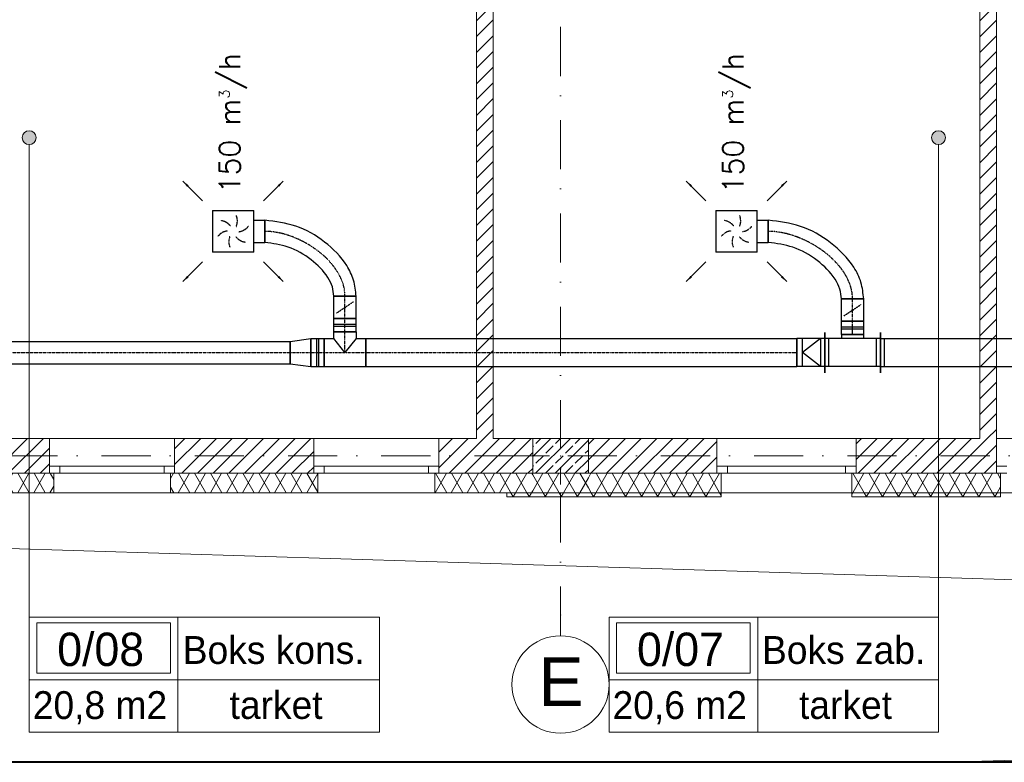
# Model space of a CAD drawing. Header units: millimetres. Extents: x -4612887 to -4536833, y -5457376 to -5415716.
# Tile 45 of 144: x -4590965 to -4583884, y -5456116 to -5450779. Entities that reach past the tile are written whole.
import ezdxf

# ---------------------------------------------------------------- set-up
doc = ezdxf.new("R2010")
doc.units = ezdxf.units.MM
doc.header["$MEASUREMENT"] = 0
for name, pattern in [('DASHDOT', [1, 0.5, -0.25, 0, -0.25]), ('DASHED', [0.75, 0.5, -0.25]), ('Kropki i Kreski', [670.277762, 352.777767, -176.388884, 0, -141.111112])]:
    doc.linetypes.add(name, pattern=pattern)
doc.layers.get('0').update_dxf_attribs({"color": 8, "lineweight": 18})
for name, color, linetype, lineweight in [('FLUID-N1', 7, 'Continuous', 30), ('FLUID-N1-150-ARRGR', 7, 'Continuous', 25), ('is_ramka', 100, 'Continuous', 40), ('Linia', 8, 'Continuous', 18), ('Osie', 8, 'Continuous', 18), ('Slupy', 8, 'Continuous', 18), ('Strefy', 8, 'Continuous', 18), ('Ściany', 8, 'Continuous', 18), ('Ściany wewnętrzne', 7, 'Continuous', 18), ('Ściany zewnętrzne', 255, 'Continuous', 18)]:
    doc.layers.add(name, color=color, linetype=linetype, lineweight=lineweight)
doc.layers.add('FLUID-N1-SYM', color=7, linetype='Continuous')
doc.styles.add('FDBES', font='simplex.shx')
doc.styles.add('GENERATED_STYLE_1', font='arial.ttf')
doc.styles.add('GENERATED_STYLE_3', font='txt')
doc.styles.add('GENERATED_STYLE_4', font='txt')
doc.linetypes.add('ZIGZAG', pattern='A,0.0001,-0.2,[131,ltypeshp.shx,S=0.2,R=0,X=-0.2,Y=0],-0.4,[131,ltypeshp.shx,S=0.2,R=180,X=0.2,Y=0],-0.2', length=0.8001)
doc.dimstyles.new('FDBES', dxfattribs={"dimscale": 50, "dimtxt": 4, "dimasz": 2.5, "dimexe": 0.8, "dimexo": 2, "dimgap": 1, "dimtad": 1, "dimdsep": 46, "dimtxsty": 'FDBES', "dimcen": 2.5, "dimclrd": 4, "dimclre": 5, "dimadec": 0, "dimazin": 0, "dimtfac": 1, "dimtmove": 0, "dimatfit": 3, "dimfxl": 1, "dimarcsym": 0})
pattern_1 = [(60, (-4559356.9, -5416807.61), (-86.60254, 50), []), (120, (-4559356.9, -5416807.61), (86.60254, 50), [])]
pattern_2 = [(45, (-4559356.9, -5416807.61), (-56.56854, 56.56854), [])]

# ---------------------------------------------------------------- blocks, each defined once
blk = doc.blocks.new('*U939')
at = {"color": 0, "linetype": 'ByBlock', "lineweight": -2}
for p, q in [((-149, -149), (-149, 149)), ((149, 149), (-149, 149)), ((149, 149), (149, -149)), ((-149, -149), (149, -149)), ((-80, -149), (-80, -229)), ((80, -149), (80, -229))]:
    blk.add_line(p, q, dxfattribs=at)
at = {"color": 162, "linetype": 'Continuous', "lineweight": -2}
blk.add_line((80, -229), (-80, -229), dxfattribs=at)
at = {"color": 7, "linetype": 'DASHED'}
for centre, start, end in [((-101.8, 27.3), 8.19859, 51.80141), ((-27.3, 101.8), 308.19859, 351.80141), ((-74.5, -74.5), 68.19859, 111.80141), ((27.3, -101.8), 128.19859, 171.80141), ((101.8, -27.3), 188.19859, 231.80141), ((74.5, 74.5), 248.19859, 291.80141)]:
    blk.add_arc(centre, 105.4, start, end, dxfattribs=at)
blk = doc.blocks.new('*U938')
at = {"color": 0, "linetype": 'ByBlock', "lineweight": -2}
for p, q in [((-149, -149), (-149, 149)), ((149, 149), (-149, 149)), ((149, 149), (149, -149)), ((-149, -149), (149, -149)), ((-80, -149), (-80, -229)), ((80, -149), (80, -229))]:
    blk.add_line(p, q, dxfattribs=at)
at = {"color": 162, "linetype": 'Continuous', "lineweight": -2}
blk.add_line((80, -229), (-80, -229), dxfattribs=at)
at = {"color": 7, "linetype": 'DASHED'}
for centre, start, end in [((-101.8, 27.3), 8.19859, 51.80141), ((-27.3, 101.8), 308.19859, 351.80141), ((-74.5, -74.5), 68.19859, 111.80141), ((27.3, -101.8), 128.19859, 171.80141), ((101.8, -27.3), 188.19859, 231.80141), ((74.5, 74.5), 248.19859, 291.80141)]:
    blk.add_arc(centre, 105.4, start, end, dxfattribs=at)
blk = doc.blocks.new('*U871')
at = {"color": 162, "linetype": 'Continuous', "lineweight": -2}
for p, q in [((-1550, -80), (-1550, 80)), ((1550, 80), (1550, -80))]:
    blk.add_line(p, q, dxfattribs=at)
at = {"color": 0, "linetype": 'ByBlock', "lineweight": -2}
for p, q in [((-1550, 80), (1550, 80)), ((-1550, -80), (1550, -80))]:
    blk.add_line(p, q, dxfattribs=at)
at = {"layer": 'FLUID-N1-SYM', "color": 7, "linetype": 'DASHDOT'}
blk.add_line((-1550, 0), (1550, 0), dxfattribs=at)
blk = doc.blocks.new('*U870')
at = {"color": 0, "linetype": 'ByBlock', "lineweight": -2}
for p, q in [((-75, 80), (75, 100)), ((-75, -80), (75, -100))]:
    blk.add_line(p, q, dxfattribs=at)
at = {"color": 162, "linetype": 'Continuous', "lineweight": -2}
for p, q in [((-75, -80), (-75, 80)), ((75, 100), (75, -100))]:
    blk.add_line(p, q, dxfattribs=at)
at = {"layer": 'FLUID-N1-SYM', "color": 7, "linetype": 'DASHDOT'}
blk.add_line((-75, 0), (75, 0), dxfattribs=at)
blk = doc.blocks.new('*U869')
at = {"color": 162, "linetype": 'Continuous', "lineweight": -2}
for p, q in [((-80, 150), (80, 150)), ((-150, -100), (-150, 100)), ((150, 100), (150, -100))]:
    blk.add_line(p, q, dxfattribs=at)
at = {"color": 0, "linetype": 'ByBlock', "lineweight": -2}
for p, q in [((-80, 100), (-80, 150)), ((80, 150), (80, 100)), ((-150, 100), (-80, 100)), ((80, 100), (150, 100)), ((-150, -100), (150, -100))]:
    blk.add_line(p, q, dxfattribs=at)
at = {"color": 7, "linetype": 'Continuous'}
for p, q in [((0, 0), (-80, 100)), ((80, 100), (0, 0))]:
    blk.add_line(p, q, dxfattribs=at)
at = {"layer": 'FLUID-N1-SYM', "color": 7, "linetype": 'DASHDOT'}
for p, q in [((0, 0), (0, 150)), ((-150, 0), (150, 0))]:
    blk.add_line(p, q, dxfattribs=at)
blk = doc.blocks.new('*U868')
at = {"color": 162, "linetype": 'Continuous', "lineweight": -2}
for p, q in [((-47.5, -100), (-47.5, 100)), ((47.5, 100), (47.5, -100))]:
    blk.add_line(p, q, dxfattribs=at)
at = {"color": 0, "linetype": 'ByBlock', "lineweight": -2}
for p, q in [((-47.5, 100), (47.5, 100)), ((-47.5, -100), (47.5, -100))]:
    blk.add_line(p, q, dxfattribs=at)
at = {"color": 7, "linetype": 'Continuous'}
for p, q in [((-7.5, 100), (-7.5, -100)), ((7.5, 100), (7.5, -100))]:
    blk.add_line(p, q, dxfattribs=at)
at = {"layer": 'FLUID-N1-SYM', "color": 7, "linetype": 'DASHDOT'}
blk.add_line((-47.5, 0), (47.5, 0), dxfattribs=at)
blk = doc.blocks.new('*U867')
at = {"color": 162, "linetype": 'Continuous', "lineweight": -2}
for p, q in [((-1550, -100), (-1550, 100)), ((1550, 100), (1550, -100))]:
    blk.add_line(p, q, dxfattribs=at)
at = {"color": 0, "linetype": 'ByBlock', "lineweight": -2}
for p, q in [((-1550, 100), (1550, 100)), ((-1550, -100), (1550, -100))]:
    blk.add_line(p, q, dxfattribs=at)
at = {"layer": 'FLUID-N1-SYM', "color": 7, "linetype": 'DASHDOT'}
blk.add_line((-1550, 0), (1550, 0), dxfattribs=at)
blk = doc.blocks.new('*U866')
at = {"color": 162, "linetype": 'Continuous', "lineweight": -2}
for p, q in [((-80, -80), (-80, 80)), ((80, 80), (80, -80))]:
    blk.add_line(p, q, dxfattribs=at)
at = {"color": 0, "linetype": 'ByBlock', "lineweight": -2}
for p, q in [((-80, 80), (80, 80)), ((-80, -80), (80, -80))]:
    blk.add_line(p, q, dxfattribs=at)
at = {"color": 7, "linetype": 'DASHED'}
blk.add_line((-40, 60), (40, -60), dxfattribs=at)
at = {"color": 7, "linetype": 'Continuous'}
blk.add_lwpolyline([(-4, 0, 8, 8, 1), (4, 0, 8, 8, 1)], format="xyseb", close=True, dxfattribs=at)
at = {"layer": 'FLUID-N1-SYM', "color": 7, "linetype": 'DASHDOT'}
blk.add_line((-80, 0), (80, 0), dxfattribs=at)
blk = doc.blocks.new('*U865')
at = {"color": 162, "linetype": 'Continuous', "lineweight": -2}
for p, q in [((-47.5, -80), (-47.5, 80)), ((47.5, 80), (47.5, -80))]:
    blk.add_line(p, q, dxfattribs=at)
at = {"color": 0, "linetype": 'ByBlock', "lineweight": -2}
for p, q in [((-47.5, 80), (47.5, 80)), ((-47.5, -80), (47.5, -80))]:
    blk.add_line(p, q, dxfattribs=at)
at = {"color": 7, "linetype": 'Continuous'}
for p, q in [((-7.5, 80), (-7.5, -80)), ((7.5, 80), (7.5, -80))]:
    blk.add_line(p, q, dxfattribs=at)
at = {"layer": 'FLUID-N1-SYM', "color": 7, "linetype": 'DASHDOT'}
blk.add_line((-47.5, 0), (47.5, 0), dxfattribs=at)
blk = doc.blocks.new('*U864')
at = {"color": 162, "linetype": 'Continuous', "lineweight": -2}
for p, q in [((-100, -145), (-100, 145)), ((100, 100), (100, -100))]:
    blk.add_line(p, q, dxfattribs=at)
at = {"color": 0, "linetype": 'ByBlock', "lineweight": -2}
for p, q in [((-100, 100), (-70, 100)), ((-70, 100), (60, 100)), ((60, 100), (100, 100)), ((-100, -100), (-70, -100)), ((-70, -100), (60, -100)), ((60, -100), (100, -100))]:
    blk.add_line(p, q, dxfattribs=at)
at = {"color": 7, "linetype": 'Continuous'}
for p, q in [((-70, -100), (-70, 100)), ((-70, 100), (60, 0)), ((60, 100), (60, -100)), ((-70, -100), (60, 0))]:
    blk.add_line(p, q, dxfattribs=at)
blk = doc.blocks.new('*U863')
at = {"color": 162, "linetype": 'Continuous', "lineweight": -2}
for p, q in [((-200, -145), (-200, 145)), ((200, 145), (200, -145)), ((80, -130), (-80, -130))]:
    blk.add_line(p, q, dxfattribs=at)
at = {"color": 0, "linetype": 'ByBlock', "lineweight": -2}
for p, q in [((-200, 100), (200, 100)), ((-200, -100), (200, -100)), ((-80, -100), (-80, -130)), ((80, -130), (80, -100))]:
    blk.add_line(p, q, dxfattribs=at)
at = {"color": 7, "linetype": 'Continuous'}
for p, q in [((-170, -100), (-170, 100)), ((170, 100), (170, -100))]:
    blk.add_line(p, q, dxfattribs=at)
blk = doc.blocks.new('*U862')
at = {"color": 162, "linetype": 'Continuous', "lineweight": -2}
for p, q in [((-80, -80), (-80, 80)), ((80, 80), (80, -80))]:
    blk.add_line(p, q, dxfattribs=at)
at = {"color": 0, "linetype": 'ByBlock', "lineweight": -2}
for p, q in [((-80, 80), (80, 80)), ((-80, -80), (80, -80))]:
    blk.add_line(p, q, dxfattribs=at)
at = {"color": 7, "linetype": 'DASHED'}
blk.add_line((-40, 60), (40, -60), dxfattribs=at)
at = {"color": 7, "linetype": 'Continuous'}
blk.add_lwpolyline([(-4, 0, 8, 8, 1), (4, 0, 8, 8, 1)], format="xyseb", close=True, dxfattribs=at)
at = {"layer": 'FLUID-N1-SYM', "color": 7, "linetype": 'DASHDOT'}
blk.add_line((-80, 0), (80, 0), dxfattribs=at)
blk = doc.blocks.new('*U861')
at = {"color": 162, "linetype": 'Continuous', "lineweight": -2}
for p, q in [((-47.5, -80), (-47.5, 80)), ((47.5, 80), (47.5, -80))]:
    blk.add_line(p, q, dxfattribs=at)
at = {"color": 0, "linetype": 'ByBlock', "lineweight": -2}
for p, q in [((-47.5, 80), (47.5, 80)), ((-47.5, -80), (47.5, -80))]:
    blk.add_line(p, q, dxfattribs=at)
at = {"color": 7, "linetype": 'Continuous'}
for p, q in [((-7.5, 80), (-7.5, -80)), ((7.5, 80), (7.5, -80))]:
    blk.add_line(p, q, dxfattribs=at)
at = {"layer": 'FLUID-N1-SYM', "color": 7, "linetype": 'DASHDOT'}
blk.add_line((-47.5, 0), (47.5, 0), dxfattribs=at)
blk = doc.blocks.new('*U860')
at = {"color": 162, "linetype": 'Continuous', "lineweight": -2}
for p, q in [((-1350, -145), (-1350, 145)), ((1350, 145), (1350, -145))]:
    blk.add_line(p, q, dxfattribs=at)
at = {"color": 0, "linetype": 'ByBlock', "lineweight": -2}
for p, q in [((-1350, 100), (1350, 100)), ((-1350, -100), (1350, -100))]:
    blk.add_line(p, q, dxfattribs=at)
at = {"color": 7, "linetype": 'Continuous'}
for p, q in [((-1320, -100), (-1320, 100)), ((1320, 100), (1320, -100))]:
    blk.add_line(p, q, dxfattribs=at)
blk = doc.blocks.new('*U1022')
at = {"color": 162, "linetype": 'Continuous', "lineweight": -2}
for p, q in [((0, -80), (0, 80)), ((685.9, -486.3), (525.9, -486.3))]:
    blk.add_line(p, q, dxfattribs=at)
at = {"color": 162, "linetype": 'ZIGZAG', "lineweight": -2, "ltscale": 50}
for points in [[(685.9, -486.3), (666.6, -366.5), (615.2, -258.2), (448, -82), (231.5, 35.5), (0, 80)], [(525.9, -486.3), (514.3, -415.6), (480, -343.8), (352.1, -210.1), (176.3, -114.6), (0, -80)]]:
    blk.add_spline(points, degree=3, dxfattribs=at)
at = {"layer": 'FLUID-N1-SYM', "color": 7, "linetype": 'DASHDOT', "start_tangent": (0, 1), "end_tangent": (-1, 0)}
blk.add_spline([(605.9, -486.3), (0, 0)], degree=3, dxfattribs=at)
blk = doc.blocks.new('*U1023')
at = {"color": 162, "linetype": 'Continuous', "lineweight": -2}
for p, q in [((0, -80), (0, 80)), ((655.8, -466.3), (495.8, -466.3))]:
    blk.add_line(p, q, dxfattribs=at)
at = {"color": 162, "linetype": 'ZIGZAG', "lineweight": -2, "ltscale": 50}
for points in [[(655.8, -466.3), (637.3, -351), (588.3, -246.7), (428.8, -76.8), (222.1, 36.8), (0, 80)], [(495.8, -466.3), (484.9, -399.7), (452.8, -331.7), (332.2, -204.3), (166.2, -113.1), (0, -80)]]:
    blk.add_spline(points, degree=3, dxfattribs=at)
at = {"layer": 'FLUID-N1-SYM', "color": 7, "linetype": 'DASHDOT', "start_tangent": (0, 1), "end_tangent": (-1, 0)}
blk.add_spline([(575.8, -466.3), (0, 0)], degree=3, dxfattribs=at)
blk = doc.blocks.new('Linia_37', base_point=(-4584357.3, -5453426.9))
at = {"layer": 'Linia', "linetype": 'Continuous'}
blk.add_hatch(color=256, dxfattribs=at).paths.add_polyline_path([(-4584307.3, -5453426.9), (-4584311.1, -5453407.8), (-4584321.9, -5453391.6), (-4584338.1, -5453380.7), (-4584357.3, -5453376.9), (-4584376.4, -5453380.7), (-4584392.6, -5453391.6), (-4584403.5, -5453407.8), (-4584407.3, -5453426.9), (-4584403.5, -5453446.1), (-4584392.6, -5453462.3), (-4584376.4, -5453473.1), (-4584357.3, -5453476.9), (-4584338.1, -5453473.1), (-4584321.9, -5453462.3), (-4584311.1, -5453446.1)])
blk.add_line((-4584357.3, -5453476.9), (-4584357.3, -5456872.2), dxfattribs=at)
blk.add_circle((-4584357.3, -5453426.9), 50, dxfattribs=at)
blk = doc.blocks.new('Linia_38', base_point=(-4590896.4, -5453426.9))
at = {"layer": 'Linia', "linetype": 'Continuous'}
blk.add_hatch(color=256, dxfattribs=at).paths.add_polyline_path([(-4590846.4, -5453426.9), (-4590850.2, -5453407.8), (-4590861, -5453391.6), (-4590877.2, -5453380.7), (-4590896.4, -5453376.9), (-4590915.5, -5453380.7), (-4590931.7, -5453391.6), (-4590942.6, -5453407.8), (-4590946.4, -5453426.9), (-4590942.6, -5453446.1), (-4590931.7, -5453462.3), (-4590915.5, -5453473.1), (-4590896.4, -5453476.9), (-4590877.2, -5453473.1), (-4590861, -5453462.3), (-4590850.2, -5453446.1)])
blk.add_line((-4590896.4, -5453476.9), (-4590896.4, -5456872.2), dxfattribs=at)
blk.add_circle((-4590896.4, -5453426.9), 50, dxfattribs=at)

msp = doc.modelspace()

# ---------------------------------------------------------------- hatches: boundary and pattern name
at = {"layer": 'Slupy', "linetype": 'Continuous'}
h = msp.add_hatch(dxfattribs=at)
h.set_pattern_fill('BETON_ZBROJONY', color=8, style=0, pattern_type=2)
h.set_pattern_definition([(45, (-4559356.9, -5416807.61), (-70.71068, 70.71068), []), (45, (-4559392.25, -5416772.26), (-70.71068, 70.71068), [75, -25])])
h.paths.add_polyline_path([(-4587275.7, -5454039.1), (-4586875.7, -5454039.1), (-4586875.7, -5453789.1), (-4587275.7, -5453789.1)])
at = {"layer": 'Ściany', "linetype": 'Continuous'}
h = msp.add_hatch(dxfattribs=at)
h.set_pattern_fill('IZOLACJA_MIĘKKA', color=8, style=0, pattern_type=2)
h.set_pattern_definition(pattern_1)
h.paths.add_polyline_path([(-4585920.5, -5454179.1), (-4587462.1, -5454179.1), (-4587462.1, -5454209.1), (-4585920.5, -5454209.1)])
h = msp.add_hatch(dxfattribs=at)
h.set_pattern_fill('IZOLACJA_MIĘKKA', color=8, style=0, pattern_type=2)
h.set_pattern_definition(pattern_1)
h.paths.add_polyline_path([(-4583910.7, -5454179.1), (-4584980.5, -5454179.1), (-4584980.5, -5454209.1), (-4583910.7, -5454209.1)])
at = {"layer": 'Ściany wewnętrzne', "linetype": 'Continuous'}
h = msp.add_hatch(dxfattribs=at)
h.set_pattern_fill('BLOCZKI_CERAMICZNE', color=8, style=0, pattern_type=2)
h.set_pattern_definition(pattern_2)
h.paths.add_polyline_path([(-4587560.5, -5453789.1), (-4587560.5, -5447834.1), (-4587680.5, -5447834.1), (-4587680.5, -5453789.1)])
h = msp.add_hatch(dxfattribs=at)
h.set_pattern_fill('BLOCZKI_CERAMICZNE', color=8, style=0, pattern_type=2)
h.set_pattern_definition(pattern_2)
h.paths.add_polyline_path([(-4583940.7, -5453789.1), (-4583940.7, -5447834.1), (-4584060.7, -5447834.1), (-4584060.7, -5453789.1)])
at = {"layer": 'Ściany zewnętrzne', "linetype": 'Continuous'}
h = msp.add_hatch(dxfattribs=at)
h.set_pattern_fill('BLOCZKI_CERAMICZNE', color=8, style=0, pattern_type=2)
h.set_pattern_definition(pattern_2)
h.paths.add_polyline_path([(-4590750.7, -5453789.1), (-4591750.7, -5453789.1), (-4591750.7, -5453989.1), (-4591750.7, -5454039.1), (-4590750.7, -5454039.1), (-4590750.7, -5453989.1)])
h = msp.add_hatch(dxfattribs=at)
h.set_pattern_fill('BLOCZKI_CERAMICZNE', color=8, style=0, pattern_type=2)
h.set_pattern_definition(pattern_2)
h.paths.add_polyline_path([(-4588850.7, -5453789.1), (-4589850.7, -5453789.1), (-4589850.7, -5453989.1), (-4589850.7, -5454039.1), (-4588850.7, -5454039.1), (-4588850.7, -5453989.1)])
h = msp.add_hatch(dxfattribs=at)
h.set_pattern_fill('BLOCZKI_CERAMICZNE', color=8, style=0, pattern_type=2)
h.set_pattern_definition(pattern_2)
h.paths.add_polyline_path([(-4587950.7, -5453789.1), (-4587950.7, -5453989.1), (-4587950.7, -5454039.1), (-4587275.7, -5454039.1), (-4587275.7, -5453789.1)])
h = msp.add_hatch(dxfattribs=at)
h.set_pattern_fill('BLOCZKI_CERAMICZNE', color=8, style=0, pattern_type=2)
h.set_pattern_definition(pattern_2)
h.paths.add_polyline_path([(-4586875.7, -5453789.1), (-4586875.7, -5454039.1), (-4585950.5, -5454039.1), (-4585950.5, -5453989.1), (-4585950.5, -5453789.1)])
h = msp.add_hatch(dxfattribs=at)
h.set_pattern_fill('BLOCZKI_CERAMICZNE', color=8, style=0, pattern_type=2)
h.set_pattern_definition(pattern_2)
h.paths.add_polyline_path([(-4584950.5, -5453989.1), (-4584950.5, -5454039.1), (-4583940.7, -5454039.1), (-4583940.7, -5453989.1), (-4583940.7, -5453789.1), (-4584950.5, -5453789.1)])
h = msp.add_hatch(dxfattribs=at)
h.set_pattern_fill('IZOLACJA_MIĘKKA', color=8, style=0, pattern_type=2)
h.set_pattern_definition(pattern_1)
h.paths.add_polyline_path([(-4591780.7, -5454039.1), (-4591780.7, -5454179.1), (-4590720.7, -5454179.1), (-4590720.7, -5454039.1), (-4590750.7, -5454039.1), (-4591750.7, -5454039.1)])
h = msp.add_hatch(dxfattribs=at)
h.set_pattern_fill('IZOLACJA_MIĘKKA', color=8, style=0, pattern_type=2)
h.set_pattern_definition(pattern_1)
h.paths.add_polyline_path([(-4589880.7, -5454039.1), (-4589880.7, -5454179.1), (-4588820.7, -5454179.1), (-4588820.7, -5454039.1), (-4588850.7, -5454039.1), (-4589850.7, -5454039.1)])
h = msp.add_hatch(dxfattribs=at)
h.set_pattern_fill('IZOLACJA_MIĘKKA', color=8, style=0, pattern_type=2)
h.set_pattern_definition(pattern_1)
h.paths.add_polyline_path([(-4587980.7, -5454039.1), (-4587980.7, -5454179.1), (-4587275.7, -5454179.1), (-4587275.7, -5454039.1), (-4587950.7, -5454039.1)])
h = msp.add_hatch(dxfattribs=at)
h.set_pattern_fill('IZOLACJA_MIĘKKA', color=8, style=0, pattern_type=2)
h.set_pattern_definition(pattern_1)
h.paths.add_polyline_path([(-4587275.7, -5454179.1), (-4586875.7, -5454179.1), (-4586875.7, -5454039.1), (-4587275.7, -5454039.1)])
h = msp.add_hatch(dxfattribs=at)
h.set_pattern_fill('IZOLACJA_MIĘKKA', color=8, style=0, pattern_type=2)
h.set_pattern_definition(pattern_1)
h.paths.add_polyline_path([(-4586875.7, -5454039.1), (-4586875.7, -5454179.1), (-4585920.5, -5454179.1), (-4585920.5, -5454039.1), (-4585950.5, -5454039.1)])
h = msp.add_hatch(dxfattribs=at)
h.set_pattern_fill('IZOLACJA_MIĘKKA', color=8, style=0, pattern_type=2)
h.set_pattern_definition(pattern_1)
h.paths.add_polyline_path([(-4584980.5, -5454179.1), (-4583910.7, -5454179.1), (-4583910.7, -5454039.1), (-4583940.7, -5454039.1), (-4584950.5, -5454039.1), (-4584980.5, -5454039.1)])

# ---------------------------------------------------------------- linework, layer by layer
at = {"layer": 'is_ramka', "color": 2}
msp.add_lwpolyline([(-4610227.1, -5415716), (-4536832.9, -5415716), (-4536832.9, -5456116), (-4610227.1, -5456116)], close=True, dxfattribs=at)
at = {"layer": 'Linia', "color": 8, "linetype": 'Continuous', "lineweight": 0}
for p, q in [((-4562780.7, -5455460.6), (-4603840.7, -5454179.1)), ((-4584282.6, -5456116), (-4562780.7, -5455460.6))]:
    msp.add_line(p, q, dxfattribs=at)
at = {"layer": 'Osie', "color": 8, "linetype": 'Kropki i Kreski'}
for p, q in [((-4587075.7, -5455206.5), (-4587075.7, -5416506)), ((-4557844.9, -5453914.1), (-4601191.6, -5453914.1))]:
    msp.add_line(p, q, dxfattribs=at)
at = {"layer": 'Osie', "color": 8, "linetype": 'Continuous'}
msp.add_circle((-4587075.7, -5455557), 350, dxfattribs=at)
at = {"layer": 'Osie', "color": 8}
msp.add_arc((-4587075.2, -5455206.5), 0.5, 180, 269.91827, dxfattribs=at)
at = {"layer": 'Osie', "color": 8, "linetype": 'Kropki i Kreski'}
msp.add_point((-4587075.7, -5455057), dxfattribs=at)
msp.add_point((-4587075.7, -5455057), dxfattribs=at)
at = {"layer": 'Slupy', "color": 8, "linetype": 'Continuous'}
for p, q in [((-4587075.7, -5453834.1), (-4587075.7, -5453709.1)), ((-4587155.7, -5453914.1), (-4587355.7, -5453914.1)), ((-4586995.7, -5453914.1), (-4586795.7, -5453914.1)), ((-4587075.7, -5453994.1), (-4587075.7, -5454119.1))]:
    msp.add_line(p, q, dxfattribs=at)
at = {"layer": 'Slupy', "color": 8, "linetype": 'Continuous', "flags": 128}
msp.add_lwpolyline([(-4587275.7, -5454039.1), (-4586875.7, -5454039.1), (-4586875.7, -5453789.1), (-4587275.7, -5453789.1)], close=True, dxfattribs=at)
at = {"layer": 'Slupy', "color": 8, "linetype": 'Continuous'}
msp.add_point((-4587075.7, -5453914.1), dxfattribs=at)
at = {"layer": 'Strefy', "color": 8, "linetype": 'Continuous'}
for p, q in [((-4590896.4, -5455072.2), (-4588378.3, -5455072.2)), ((-4590896.4, -5455900.5), (-4590896.4, -5455072.2)), ((-4589827.1, -5455072.2), (-4589827.1, -5455900.5)), ((-4588378.3, -5455072.2), (-4588378.3, -5455900.5)), ((-4586727.1, -5455072.2), (-4584357.3, -5455072.2)), ((-4586727.1, -5455900.5), (-4586727.1, -5455072.2)), ((-4585657.8, -5455072.2), (-4585657.8, -5455900.5)), ((-4584357.3, -5455072.2), (-4584357.3, -5455900.5)), ((-4590842.9, -5455113.6), (-4589880.6, -5455113.6)), ((-4590842.9, -5455475.1), (-4590842.9, -5455113.6)), ((-4589880.6, -5455113.6), (-4589880.6, -5455475.1)), ((-4586673.6, -5455113.6), (-4585711.3, -5455113.6)), ((-4586673.6, -5455475.1), (-4586673.6, -5455113.6)), ((-4585711.3, -5455113.6), (-4585711.3, -5455475.1)), ((-4589880.6, -5455475.1), (-4590842.9, -5455475.1)), ((-4585711.3, -5455475.1), (-4586673.6, -5455475.1)), ((-4590896.4, -5455524), (-4588378.3, -5455524)), ((-4586727.1, -5455524), (-4584357.3, -5455524)), ((-4588378.3, -5455900.5), (-4590896.4, -5455900.5)), ((-4584357.3, -5455900.5), (-4586727.1, -5455900.5))]:
    msp.add_line(p, q, dxfattribs=at)
at = {"layer": 'Ściany', "color": 8, "linetype": 'Continuous', "flags": 128}
for points in [[(-4585920.5, -5454179.1), (-4587462.1, -5454179.1)], [(-4587462.1, -5454179.1), (-4587462.1, -5454209.1)], [(-4587462.1, -5454209.1), (-4585920.5, -5454209.1)], [(-4585920.5, -5454209.1), (-4585920.5, -5454179.1)], [(-4583910.7, -5454179.1), (-4584980.5, -5454179.1)], [(-4584980.5, -5454179.1), (-4584980.5, -5454209.1)], [(-4584980.5, -5454209.1), (-4583910.7, -5454209.1)], [(-4583910.7, -5454209.1), (-4583910.7, -5454179.1)]]:
    msp.add_lwpolyline(points, dxfattribs=at)
at = {"layer": 'Ściany wewnętrzne', "color": 8, "linetype": 'Continuous', "flags": 128}
for points in [[(-4587680.5, -5447834.1), (-4587680.5, -5453789.1)], [(-4587560.5, -5453789.1), (-4587560.5, -5447834.1)], [(-4584060.7, -5447834.1), (-4584060.7, -5453789.1)], [(-4583940.7, -5453789.1), (-4583940.7, -5447834.1)]]:
    msp.add_lwpolyline(points, dxfattribs=at)
at = {"layer": 'Ściany zewnętrzne', "color": 8, "linetype": 'Continuous'}
for p, q in [((-4590750.7, -5453989.1), (-4590750.7, -5453789.1)), ((-4589850.7, -5453789.1), (-4590750.7, -5453789.1)), ((-4589850.7, -5453989.1), (-4589850.7, -5453789.1)), ((-4588850.7, -5453989.1), (-4588850.7, -5453789.1)), ((-4587950.7, -5453789.1), (-4588850.7, -5453789.1)), ((-4587950.7, -5453989.1), (-4587950.7, -5453789.1)), ((-4585950.5, -5453989.1), (-4585950.5, -5453789.1)), ((-4584950.5, -5453789.1), (-4585950.5, -5453789.1)), ((-4584950.5, -5453989.1), (-4584950.5, -5453789.1)), ((-4583940.7, -5453989.1), (-4583940.7, -5453789.1)), ((-4583140.7, -5453789.1), (-4583940.7, -5453789.1)), ((-4590750.7, -5454039.1), (-4590750.7, -5453989.1)), ((-4590675.7, -5453989.1), (-4590750.7, -5453989.1)), ((-4590750.7, -5454039.1), (-4590750.7, -5453989.1)), ((-4590675.7, -5454039.1), (-4590675.7, -5453989.1)), ((-4589925.7, -5453989.1), (-4590675.7, -5453989.1)), ((-4589850.7, -5453989.1), (-4589925.7, -5453989.1)), ((-4589925.7, -5453989.1), (-4589925.7, -5454039.1)), ((-4589850.7, -5454039.1), (-4589850.7, -5453989.1)), ((-4589850.7, -5454039.1), (-4589850.7, -5453989.1)), ((-4588850.7, -5454039.1), (-4588850.7, -5453989.1)), ((-4588775.7, -5453989.1), (-4588850.7, -5453989.1)), ((-4588850.7, -5454039.1), (-4588850.7, -5453989.1)), ((-4588775.7, -5454039.1), (-4588775.7, -5453989.1)), ((-4588025.7, -5453989.1), (-4588775.7, -5453989.1)), ((-4587950.7, -5453989.1), (-4588025.7, -5453989.1)), ((-4588025.7, -5453989.1), (-4588025.7, -5454039.1)), ((-4587950.7, -5454039.1), (-4587950.7, -5453989.1)), ((-4587950.7, -5454039.1), (-4587950.7, -5453989.1)), ((-4585950.5, -5454039.1), (-4585950.5, -5453989.1)), ((-4585875.5, -5453989.1), (-4585950.5, -5453989.1)), ((-4585950.5, -5454039.1), (-4585950.5, -5453989.1)), ((-4585875.5, -5454039.1), (-4585875.5, -5453989.1)), ((-4585025.5, -5453989.1), (-4585875.5, -5453989.1)), ((-4584950.5, -5453989.1), (-4585025.5, -5453989.1)), ((-4585025.5, -5453989.1), (-4585025.5, -5454039.1)), ((-4584950.5, -5454039.1), (-4584950.5, -5453989.1)), ((-4584950.5, -5454039.1), (-4584950.5, -5453989.1)), ((-4583940.7, -5454039.1), (-4583940.7, -5453989.1)), ((-4583865.7, -5453989.1), (-4583940.7, -5453989.1)), ((-4583940.7, -5454039.1), (-4583940.7, -5453989.1)), ((-4591750.7, -5454039.1), (-4590750.7, -5454039.1)), ((-4590720.7, -5454039.1), (-4590750.7, -5454039.1)), ((-4590750.7, -5454039.1), (-4590675.7, -5454039.1)), ((-4590720.7, -5454039.1), (-4590750.7, -5454039.1)), ((-4590720.7, -5454179.1), (-4590720.7, -5454039.1)), ((-4590675.7, -5454039.1), (-4589925.7, -5454039.1)), ((-4589925.7, -5454039.1), (-4589850.7, -5454039.1)), ((-4589880.7, -5454179.1), (-4589880.7, -5454039.1)), ((-4589880.7, -5454039.1), (-4589850.7, -5454039.1)), ((-4589880.7, -5454039.1), (-4589850.7, -5454039.1)), ((-4589850.7, -5454039.1), (-4588850.7, -5454039.1)), ((-4588820.7, -5454039.1), (-4588850.7, -5454039.1)), ((-4588850.7, -5454039.1), (-4588775.7, -5454039.1)), ((-4588820.7, -5454039.1), (-4588850.7, -5454039.1)), ((-4588820.7, -5454179.1), (-4588820.7, -5454039.1)), ((-4588775.7, -5454039.1), (-4588025.7, -5454039.1)), ((-4588025.7, -5454039.1), (-4587950.7, -5454039.1)), ((-4587980.7, -5454179.1), (-4587980.7, -5454039.1)), ((-4587980.7, -5454039.1), (-4587950.7, -5454039.1)), ((-4587980.7, -5454039.1), (-4587950.7, -5454039.1)), ((-4587950.7, -5454039.1), (-4587275.7, -5454039.1)), ((-4586875.7, -5454039.1), (-4587275.7, -5454039.1)), ((-4586875.7, -5454039.1), (-4585950.5, -5454039.1)), ((-4585920.5, -5454039.1), (-4585950.5, -5454039.1)), ((-4585950.5, -5454039.1), (-4585875.5, -5454039.1)), ((-4585920.5, -5454039.1), (-4585950.5, -5454039.1)), ((-4585920.5, -5454179.1), (-4585920.5, -5454039.1)), ((-4585875.5, -5454039.1), (-4585025.5, -5454039.1)), ((-4585025.5, -5454039.1), (-4584950.5, -5454039.1)), ((-4584980.5, -5454179.1), (-4584980.5, -5454039.1)), ((-4584980.5, -5454039.1), (-4584950.5, -5454039.1)), ((-4584980.5, -5454039.1), (-4584950.5, -5454039.1)), ((-4584950.5, -5454039.1), (-4583940.7, -5454039.1)), ((-4583910.7, -5454039.1), (-4583940.7, -5454039.1)), ((-4583940.7, -5454039.1), (-4583865.7, -5454039.1)), ((-4583910.7, -5454039.1), (-4583940.7, -5454039.1)), ((-4583910.7, -5454179.1), (-4583910.7, -5454039.1)), ((-4589880.7, -5454179.1), (-4590720.7, -5454179.1)), ((-4587980.7, -5454179.1), (-4588820.7, -5454179.1)), ((-4584980.5, -5454179.1), (-4585920.5, -5454179.1)), ((-4583170.7, -5454179.1), (-4583910.7, -5454179.1))]:
    msp.add_line(p, q, dxfattribs=at)
at = {"layer": 'Ściany zewnętrzne', "color": 8, "linetype": 'Continuous', "flags": 128}
for points in [[(-4590750.7, -5453789.1), (-4591180.5, -5453789.1)], [(-4588850.7, -5453789.1), (-4589850.7, -5453789.1)], [(-4587680.5, -5453789.1), (-4587950.7, -5453789.1)], [(-4585950.5, -5453789.1), (-4587560.5, -5453789.1)], [(-4584060.7, -5453789.1), (-4584950.5, -5453789.1)], [(-4591780.7, -5454179.1), (-4590720.7, -5454179.1)], [(-4589880.7, -5454179.1), (-4588820.7, -5454179.1)], [(-4587980.7, -5454179.1), (-4585920.5, -5454179.1)], [(-4584980.5, -5454179.1), (-4583910.7, -5454179.1)]]:
    msp.add_lwpolyline(points, dxfattribs=at)

# ---------------------------------------------------------------- block references
at = {"layer": 'FLUID-N1', "color": 162, "linetype": 'Continuous'}
for name, p, rotation in [('*U938', (-4589430.5, -5452300.3), 90), ('*U939', (-4585810.6, -5452300.3), 90), ('*U866', (-4588625.7, -5452846.6), 90), ('*U862', (-4584975.7, -5452866.6), 90), ('*U865', (-4588625.7, -5452974.1), 90), ('*U861', (-4584975.7, -5452994.1), 90), ('*U864', (-4585275.7, -5453171.6), 180), ('*U863', (-4584975.7, -5453171.6), 180)]:
    msp.add_blockref(name, p, dxfattribs=dict(at, rotation=rotation))
for name, p in [('*U1023', (-4589201.5, -5452300.3)), ('*U1022', (-4585581.6, -5452300.3)), ('*U869', (-4588625.7, -5453171.6)), ('*U860', (-4583425.7, -5453171.6)), ('*U871', (-4590570.7, -5453171.6)), ('*U870', (-4588945.7, -5453171.6)), ('*U868', (-4588823.2, -5453171.6)), ('*U867', (-4586925.7, -5453171.6))]:
    msp.add_blockref(name, p, dxfattribs=at)
at = {"layer": 'Linia', "color": 8, "linetype": 'Continuous'}
for name, p in [('Linia_38', (-4590896.4, -5451626.9)), ('Linia_37', (-4584357.3, -5451626.9))]:
    msp.add_blockref(name, p, dxfattribs=at)

# ---------------------------------------------------------------- texts
at = {"layer": 'FLUID-N1-150-ARRGR', "color": 60, "char_height": 150, "attachment_point": 5, "rotation": 90, "style": 'FDBES'}
for insert in [(-4589430.5, -5451522.8), (-4585810.6, -5451522.8)]:
    msp.add_mtext('150 m{\\A2;\\H0.5x;3}/h\\P', dxfattribs=dict(at, insert=insert))
at = {"layer": 'Osie', "color": 8, "linetype": 'Continuous', "insert": (-4587235.7, -5455537), "char_height": 350, "attachment_point": 4, "style": 'GENERATED_STYLE_1'}
msp.add_mtext('{E}', dxfattribs=at)
at = {"layer": 'Strefy', "color": 8, "linetype": 'Continuous', "attachment_point": 4}
for s, insert, char_height, style in [('{0/08}', (-4590694.9, -5455305.9), 240, 'GENERATED_STYLE_4'), ('{0/07}', (-4586525.6, -5455305.9), 240, 'GENERATED_STYLE_4'), ('{Boks kons.}', (-4589792.6, -5455310.5), 200, 'GENERATED_STYLE_3'), ('{Boks zab.}', (-4585626.8, -5455310.5), 200, 'GENERATED_STYLE_3'), ('{tarket}', (-4589455.7, -5455705.8), 200, 'GENERATED_STYLE_3'), ('{tarket}', (-4585360.5, -5455705.8), 200, 'GENERATED_STYLE_3'), ('{20,8 m2}', (-4590870.9, -5455723.6), 200, 'GENERATED_STYLE_3'), ('{20,6 m2}', (-4586701.6, -5455723.6), 200, 'GENERATED_STYLE_3')]:
    msp.add_mtext(s, dxfattribs=dict(at, insert=insert, char_height=char_height, style=style))

# ---------------------------------------------------------------- leaders
at = {"layer": 'FLUID-N1-150-ARRGR'}
for points in [[(-4589791.6, -5451939.2), (-4589650.2, -5452080.6)], [(-4589069.3, -5451939.2), (-4589210.7, -5452080.6)], [(-4586171.7, -5451939.2), (-4586030.3, -5452080.6)], [(-4585449.4, -5451939.2), (-4585590.9, -5452080.6)], [(-4589791.6, -5452661.5), (-4589650.2, -5452520.1)], [(-4589069.3, -5452661.5), (-4589210.7, -5452520.1)], [(-4586171.7, -5452661.5), (-4586030.3, -5452520.1)], [(-4585449.4, -5452661.5), (-4585590.9, -5452520.1)]]:
    msp.add_leader(points, dimstyle='FDBES', override={"dimscale": 20, "dimclrd": 7}, dxfattribs=at)

doc.saveas('drawing.dxf')
